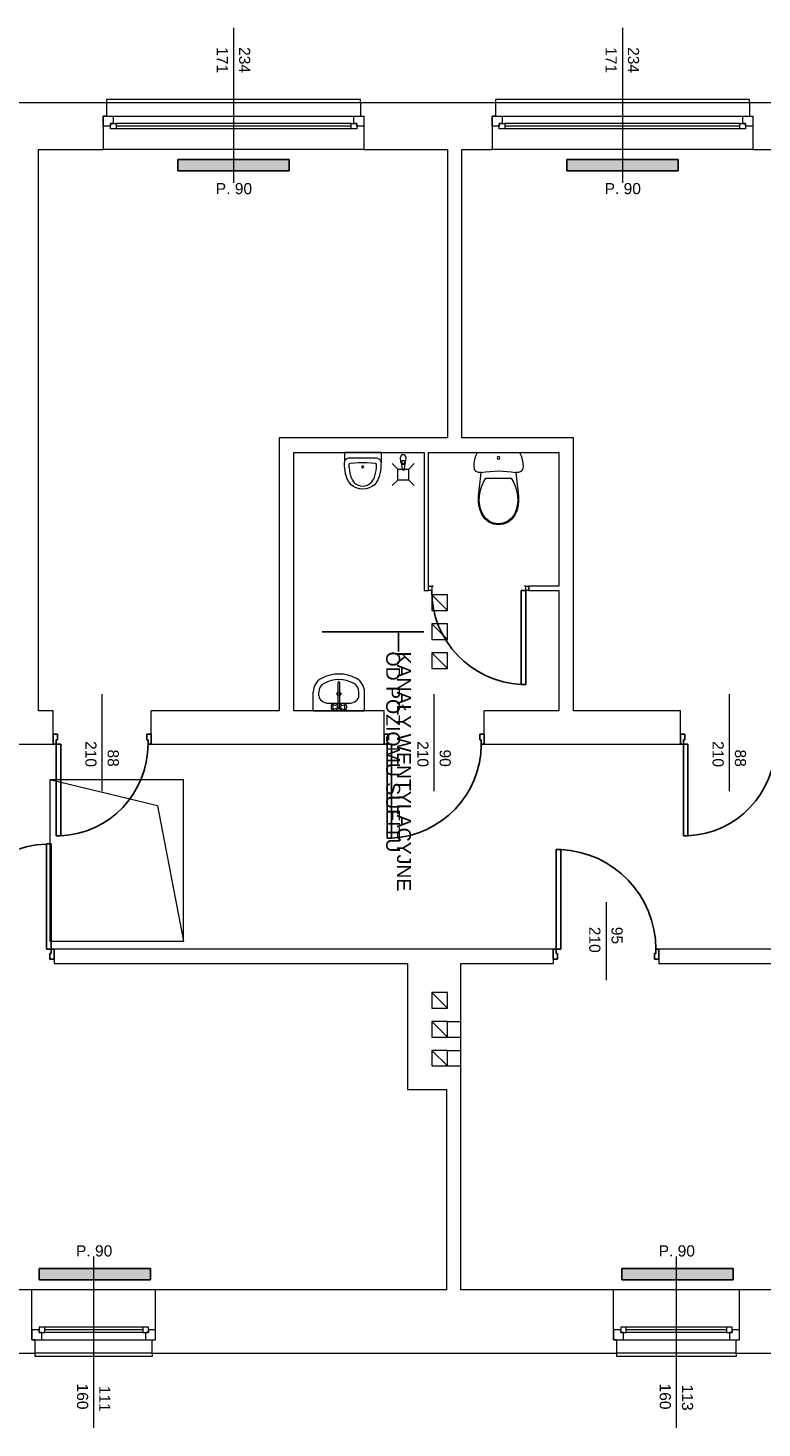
# Model space of a CAD drawing. Header units: millimetres. Extents: x 12683 to 90307, y 30842 to 62253.
# Tile 130 of 152: x 60413 to 61072, y 51433 to 52690. Entities that reach past the tile are written whole.
import ezdxf

# ---------------------------------------------------------------- set-up
doc = ezdxf.new("R2010")
doc.units = ezdxf.units.MM
doc.header["$LTSCALE"] = 0.6
doc.layers.add('zzz_podklady_drzwi', color=252, linetype='Continuous')
doc.layers.add('zzz_podklady_grzejniki_ist', color=252, linetype='Continuous')
for name, color, linetype, lineweight in [('zzz_podklady_drzwi_opisy', 252, 'Continuous', 15), ('zzz_podklady_okna_opisy', 252, 'Continuous', 15), ('zzz_podklady_sciany', 252, 'Continuous', 15)]:
    doc.layers.add(name, color=color, linetype=linetype, lineweight=lineweight)
doc.styles.add('GENERATED_STYLE_1', font='ARIAL.TTF')
doc.dimstyles.new('GENERATED_STYLE__5', dxfattribs={"dimtxt": 0.18, "dimasz": 91.2, "dimexe": 0.18, "dimexo": 0.0625, "dimgap": 0.09, "dimtad": 0, "dimtih": 1, "dimtoh": 1, "dimdec": 4, "dimzin": 0, "dimdsep": 46, "dimcen": 0.09, "dimadec": 0, "dimazin": 0, "dimtfac": 1, "dimtdec": 4, "dimtmove": 0, "dimatfit": 3, "dimldrblk": 'ARROWHEAD_5', "dimfxl": 1, "dimtolj": 1, "dimtzin": 0, "dimarcsym": 0})

# ---------------------------------------------------------------- blocks, each defined once
blk = doc.blocks.new('ARROWHEAD_5')
at = {"linetype": 'Continuous'}
blk.add_line((0, 0), (-1, 0), dxfattribs=at)
blk.add_solid([(-1, 0.2679), (0, 0), (-1, -0.2679), (-1, 0.2679)], dxfattribs=at)

msp = doc.modelspace()

# ---------------------------------------------------------------- hatches: boundary and pattern name
at = {"layer": 'zzz_podklady_grzejniki_ist'}
for points in [[(60547.9, 52571.9), (60547.9, 52561.9), (60647.9, 52561.9), (60647.9, 52571.9)], [(60896.9, 52571.9), (60896.9, 52561.9), (60996.9, 52561.9), (60996.9, 52571.9)], [(60423.4, 51575.9), (60423.4, 51565.9), (60523.4, 51565.9), (60523.4, 51575.9)], [(60946.4, 51575.9), (60946.4, 51565.9), (61046.4, 51565.9), (61046.4, 51575.9)]]:
    msp.add_hatch(color=256, dxfattribs=at).paths.add_polyline_path(points, flags=0)

# ---------------------------------------------------------------- linework, layer by layer
at = {"layer": 'zzz_podklady_drzwi'}
for p, q in [((60856.1, 52100.5), (60856.1, 52184.9)), ((60856.1, 52184.9), (60860.1, 52184.9)), ((60860.1, 52184.9), (60860.1, 52100.5)), ((60860.1, 52100.5), (60856.1, 52100.5)), ((60435.9, 52046.9), (60435.9, 52055.9)), ((60439.9, 52055.9), (60435.9, 52055.9)), ((60435.9, 52055.9), (60435.9, 52046.9)), ((60435.9, 52046.9), (60435.9, 52055.9)), ((60439.9, 52050.9), (60439.9, 52055.9)), ((60523.9, 52055.9), (60519.9, 52055.9)), ((60519.9, 52055.9), (60519.9, 52050.9)), ((60523.9, 52046.9), (60523.9, 52055.9)), ((60523.9, 52046.9), (60523.9, 52055.9)), ((60523.9, 52046.9), (60523.9, 52055.9)), ((60732.9, 52046.9), (60732.9, 52055.9)), ((60736.9, 52055.9), (60732.9, 52055.9)), ((60732.9, 52055.9), (60732.9, 52046.9)), ((60732.9, 52046.9), (60732.9, 52055.9)), ((60736.9, 52050.9), (60736.9, 52055.9)), ((60822.9, 52055.9), (60818.9, 52055.9)), ((60818.9, 52055.9), (60818.9, 52050.9)), ((60822.9, 52046.9), (60822.9, 52055.9)), ((60822.9, 52046.9), (60822.9, 52055.9)), ((60822.9, 52046.9), (60822.9, 52055.9)), ((60998.9, 52046.9), (60998.9, 52055.9)), ((61002.9, 52055.9), (60998.9, 52055.9)), ((60998.9, 52055.9), (60998.9, 52046.9)), ((60998.9, 52046.9), (60998.9, 52055.9)), ((61002.9, 52050.9), (61002.9, 52055.9)), ((60435.9, 52046.9), (60438.7, 52046.9)), ((60438.7, 52046.9), (60438.7, 52050.9)), ((60438.7, 52050.9), (60439.9, 52050.9)), ((60438.7, 52046.9), (60438.7, 51964.5)), ((60442.7, 52046.9), (60438.7, 52046.9)), ((60442.7, 51964.5), (60442.7, 52046.9)), ((60519.9, 52050.9), (60521.1, 52050.9)), ((60521.1, 52050.9), (60521.1, 52046.9)), ((60521.1, 52046.9), (60523.9, 52046.9)), ((60732.9, 52046.9), (60735.7, 52046.9)), ((60735.7, 52046.9), (60735.7, 52050.9)), ((60735.7, 52050.9), (60736.9, 52050.9)), ((60735.7, 52046.9), (60735.7, 51962.5)), ((60739.7, 52046.9), (60735.7, 52046.9)), ((60739.7, 51962.5), (60739.7, 52046.9)), ((60818.9, 52050.9), (60820.1, 52050.9)), ((60820.1, 52050.9), (60820.1, 52046.9)), ((60820.1, 52046.9), (60822.9, 52046.9)), ((60998.9, 52046.9), (61001.7, 52046.9)), ((61001.7, 52046.9), (61001.7, 52050.9)), ((61001.7, 52050.9), (61002.9, 52050.9)), ((61001.7, 52046.9), (61001.7, 51964.5)), ((61005.7, 52046.9), (61001.7, 52046.9)), ((61005.7, 51964.5), (61005.7, 52046.9)), ((60438.7, 51964.5), (60442.7, 51964.5)), ((61001.7, 51964.5), (61005.7, 51964.5)), ((60434.1, 51957.3), (60430.1, 51957.3)), ((60430.1, 51957.3), (60430.1, 51862.9)), ((60434.1, 51862.9), (60434.1, 51957.3)), ((60735.7, 51962.5), (60739.7, 51962.5)), ((60887.5, 51862.9), (60887.5, 51952.3)), ((60887.5, 51952.3), (60891.5, 51952.3)), ((60891.5, 51952.3), (60891.5, 51862.9)), ((60430.1, 51862.9), (60434.1, 51862.9)), ((60434.1, 51858.9), (60432.9, 51858.9)), ((60432.9, 51858.9), (60432.9, 51853.9)), ((60432.9, 51853.9), (60436.9, 51853.9)), ((60436.9, 51862.9), (60434.1, 51862.9)), ((60434.1, 51862.9), (60434.1, 51858.9)), ((60436.9, 51862.9), (60436.9, 51853.9)), ((60436.9, 51853.9), (60436.9, 51862.9)), ((60436.9, 51862.9), (60436.9, 51853.9)), ((60884.7, 51862.9), (60884.7, 51853.9)), ((60884.7, 51862.9), (60887.5, 51862.9)), ((60884.7, 51853.9), (60884.7, 51862.9)), ((60884.7, 51862.9), (60884.7, 51853.9)), ((60888.7, 51853.9), (60884.7, 51853.9)), ((60887.5, 51862.9), (60887.5, 51858.9)), ((60891.5, 51862.9), (60887.5, 51862.9)), ((60887.5, 51858.9), (60888.7, 51858.9)), ((60888.7, 51858.9), (60888.7, 51853.9)), ((60975.7, 51853.9), (60975.7, 51858.9)), ((60975.7, 51858.9), (60976.9, 51858.9)), ((60979.7, 51853.9), (60975.7, 51853.9)), ((60976.9, 51858.9), (60976.9, 51862.9)), ((60976.9, 51862.9), (60979.7, 51862.9)), ((60979.7, 51862.9), (60979.7, 51853.9)), ((60979.7, 51862.9), (60979.7, 51853.9)), ((60979.7, 51862.9), (60979.7, 51853.9))]:
    msp.add_line(p, q, dxfattribs=at)
for centre, radius, start, end in [((60860.1, 52184.9), 84.4, 180, 267.2835), ((60438.7, 52046.9), 82.4, 272.7824, 0), ((60735.7, 52046.9), 84.4, 272.7165, 0), ((61001.7, 52046.9), 82.4, 272.7824, 0), ((60434.1, 51862.9), 94.4, 92.4285, 180), ((60887.5, 51862.9), 89.4, 0, 87.4356)]:
    msp.add_arc(centre, radius, start, end, dxfattribs=at)
at = {"layer": 'zzz_podklady_drzwi_opisy'}
for p, q in [((60479.9, 52004.8), (60479.9, 52091.9)), ((60777.9, 52004.8), (60777.9, 52091.9)), ((61042.9, 52004.8), (61042.9, 52091.9)), ((60932.2, 51905.1), (60932.2, 51834.9))]:
    msp.add_line(p, q, dxfattribs=at)
at = {"layer": 'zzz_podklady_grzejniki_ist'}
for p, q in [((60547.9, 52561.9), (60547.9, 52571.9)), ((60647.9, 52571.9), (60547.9, 52571.9)), ((60647.9, 52571.9), (60647.9, 52561.9)), ((60896.9, 52561.9), (60896.9, 52571.9)), ((60996.9, 52571.9), (60896.9, 52571.9)), ((60996.9, 52571.9), (60996.9, 52561.9)), ((60647.9, 52561.9), (60547.9, 52561.9)), ((60996.9, 52561.9), (60896.9, 52561.9)), ((60423.4, 51565.9), (60423.4, 51575.9)), ((60523.4, 51575.9), (60423.4, 51575.9)), ((60523.4, 51575.9), (60523.4, 51565.9)), ((60946.4, 51565.9), (60946.4, 51575.9)), ((61046.4, 51575.9), (60946.4, 51575.9)), ((61046.4, 51575.9), (61046.4, 51565.9)), ((60523.4, 51565.9), (60423.4, 51565.9)), ((61046.4, 51565.9), (60946.4, 51565.9))]:
    msp.add_line(p, q, dxfattribs=at)
at = {"layer": 'zzz_podklady_sciany'}
for p, q in [((60483.9, 52622.9), (60333.9, 52622.9)), ((60711.9, 52625.9), (60483.9, 52625.9)), ((60483.9, 52625.9), (60483.9, 52622.9)), ((60483.9, 52622.9), (60483.9, 52610.9)), ((60711.9, 52622.9), (60483.9, 52622.9)), ((60711.9, 52622.9), (60711.9, 52625.9)), ((60711.9, 52622.9), (60711.9, 52610.9)), ((60832.9, 52622.9), (60711.9, 52622.9)), ((61060.9, 52625.9), (60832.9, 52625.9)), ((60832.9, 52625.9), (60832.9, 52622.9)), ((60832.9, 52622.9), (60832.9, 52610.9)), ((61060.9, 52622.9), (60832.9, 52622.9)), ((61060.9, 52622.9), (61060.9, 52625.9)), ((61060.9, 52622.9), (61060.9, 52610.9)), ((61156.9, 52622.9), (61060.9, 52622.9)), ((60483.9, 52610.9), (60480.9, 52610.9)), ((60480.9, 52610.9), (60480.9, 52601.9)), ((60480.9, 52601.9), (60480.9, 52610.9)), ((60480.9, 52610.9), (60480.9, 52601.9)), ((60711.9, 52610.9), (60714.9, 52610.9)), ((60714.9, 52610.9), (60714.9, 52601.9)), ((60714.9, 52610.9), (60714.9, 52601.9)), ((60714.9, 52610.9), (60714.9, 52601.9)), ((60832.9, 52610.9), (60829.9, 52610.9)), ((60829.9, 52610.9), (60829.9, 52601.9)), ((60829.9, 52601.9), (60829.9, 52610.9)), ((60829.9, 52610.9), (60829.9, 52601.9)), ((61060.9, 52610.9), (61063.9, 52610.9)), ((61063.9, 52610.9), (61063.9, 52601.9)), ((61063.9, 52610.9), (61063.9, 52601.9)), ((61063.9, 52610.9), (61063.9, 52601.9)), ((60480.9, 52601.9), (60480.9, 52580.9)), ((60714.9, 52601.9), (60714.9, 52580.9)), ((60829.9, 52601.9), (60829.9, 52580.9)), ((61063.9, 52601.9), (61063.9, 52580.9)), ((60422.9, 52580.9), (60480.9, 52580.9)), ((60422.9, 52076.9), (60422.9, 52580.9)), ((60714.9, 52580.9), (60480.9, 52580.9)), ((60714.9, 52580.9), (60480.9, 52580.9)), ((60714.9, 52580.9), (60789.9, 52580.9)), ((60789.9, 52580.9), (60789.9, 52321.9)), ((60802.9, 52580.9), (60829.9, 52580.9)), ((60802.9, 52321.9), (60802.9, 52580.9)), ((61063.9, 52580.9), (60829.9, 52580.9)), ((61063.9, 52580.9), (60829.9, 52580.9)), ((61063.9, 52580.9), (61116.9, 52580.9)), ((60789.9, 52321.9), (60638.9, 52321.9)), ((60638.9, 52321.9), (60638.9, 52076.9)), ((60902.9, 52321.9), (60802.9, 52321.9)), ((60902.9, 52076.9), (60902.9, 52321.9)), ((60651.9, 52308.9), (60768.9, 52308.9)), ((60651.9, 52076.9), (60651.9, 52308.9)), ((60697.3, 52308.9), (60697.3, 52304.6)), ((60730.3, 52308.9), (60697.3, 52308.9)), ((60697.3, 52304.6), (60697.3, 52303.8)), ((60697.3, 52303.8), (60697.3, 52300.5)), ((60700.2, 52303.4), (60699.4, 52303.1)), ((60701, 52303.7), (60700.2, 52303.4)), ((60701.9, 52303.9), (60701, 52303.7)), ((60702.9, 52303.9), (60701.9, 52303.9)), ((60724.7, 52303.9), (60702.9, 52303.9)), ((60725.7, 52303.9), (60724.7, 52303.9)), ((60726.6, 52303.7), (60725.7, 52303.9)), ((60727.4, 52303.4), (60726.6, 52303.7)), ((60728.2, 52303.1), (60727.4, 52303.4)), ((60730.3, 52308.9), (60730.3, 52306.5)), ((60730.3, 52306.5), (60730.3, 52304.2)), ((60730.3, 52304.2), (60730.3, 52303.8)), ((60730.3, 52303.8), (60730.3, 52300.5)), ((60748.1, 52300.1), (60747.7, 52304.3)), ((60752.3, 52300.1), (60752.7, 52304.3)), ((60768.9, 52308.9), (60768.9, 52184.9)), ((60772.9, 52308.9), (60889.9, 52308.9)), ((60772.9, 52188.9), (60772.9, 52308.9)), ((60814.5, 52302.6), (60815.4, 52305.8)), ((60815.4, 52305.8), (60816.8, 52308.9)), ((60816.8, 52308.9), (60854.6, 52308.9)), ((60854.6, 52308.9), (60855.9, 52305.8)), ((60855.9, 52305.8), (60856.9, 52302.6)), ((60889.9, 52308.9), (60889.9, 52188.9)), ((60697.4, 52300.8), (60697.3, 52300.2)), ((60697.3, 52300.5), (60697.3, 52300.2)), ((60697.4, 52297.7), (60697.3, 52300.2)), ((60697.7, 52301.5), (60697.4, 52300.8)), ((60697.5, 52295.9), (60697.4, 52297.7)), ((60697.6, 52295), (60697.5, 52295.9)), ((60698, 52292.4), (60697.6, 52295)), ((60698.1, 52302.1), (60697.7, 52301.5)), ((60698.4, 52289.8), (60698, 52292.4)), ((60698.7, 52302.6), (60698.1, 52302.1)), ((60699.4, 52303.1), (60698.7, 52302.6)), ((60701.4, 52298.3), (60701.3, 52298.1)), ((60701.3, 52298.1), (60701.3, 52297.8)), ((60701.3, 52297.8), (60701.4, 52296)), ((60701.6, 52298.6), (60701.4, 52298.3)), ((60701.4, 52296), (60701.5, 52295.2)), ((60701.5, 52295.2), (60701.8, 52292.7)), ((60701.9, 52298.8), (60701.6, 52298.6)), ((60701.8, 52292.7), (60702.3, 52290.2)), ((60702.2, 52298.9), (60701.9, 52298.8)), ((60702.5, 52299), (60702.2, 52298.9)), ((60706.3, 52299.4), (60702.5, 52299)), ((60710, 52299.7), (60706.3, 52299.4)), ((60711.1, 52299.7), (60710, 52299.7)), ((60716.5, 52299.7), (60711.1, 52299.7)), ((60717.6, 52299.7), (60716.5, 52299.7)), ((60721.3, 52299.4), (60717.6, 52299.7)), ((60725.1, 52299), (60721.3, 52299.4)), ((60725.4, 52298.9), (60725.1, 52299)), ((60725.3, 52290.2), (60725.8, 52292.7)), ((60725.7, 52298.8), (60725.4, 52298.9)), ((60726, 52298.6), (60725.7, 52298.8)), ((60725.8, 52292.7), (60726.1, 52295.2)), ((60726.2, 52298.3), (60726, 52298.6)), ((60726.1, 52295.2), (60726.2, 52296)), ((60726.3, 52298.1), (60726.2, 52298.3)), ((60726.2, 52296), (60726.3, 52297.8)), ((60726.3, 52297.8), (60726.3, 52298.1)), ((60728.9, 52302.6), (60728.2, 52303.1)), ((60729.5, 52302.1), (60728.9, 52302.6)), ((60729.7, 52292.4), (60729.2, 52289.8)), ((60729.9, 52301.5), (60729.5, 52302.1)), ((60730, 52295), (60729.7, 52292.4)), ((60730.2, 52300.8), (60729.9, 52301.5)), ((60730.1, 52295.9), (60730, 52295)), ((60730.2, 52297.7), (60730.1, 52295.9)), ((60730.3, 52300.2), (60730.2, 52300.8)), ((60730.3, 52300.2), (60730.2, 52297.7)), ((60730.3, 52300.5), (60730.3, 52300.2)), ((60745.2, 52294), (60740.3, 52298.9)), ((60745.2, 52284), (60745.2, 52294)), ((60745.2, 52294), (60755.2, 52294)), ((60748.4, 52299.2), (60749.1, 52293.9)), ((60748.8, 52300.3), (60748.8, 52301.8)), ((60748.8, 52301.8), (60751.6, 52301.8)), ((60751.3, 52293.9), (60752, 52299.2)), ((60751.6, 52301.8), (60751.6, 52300.3)), ((60755.2, 52294), (60760, 52298.9)), ((60755.2, 52284), (60755.2, 52294)), ((60813.7, 52296), (60813.9, 52299.3)), ((60814.2, 52293.7), (60813.7, 52296)), ((60813.9, 52299.3), (60814.5, 52302.6)), ((60815.6, 52291.9), (60814.2, 52293.7)), ((60817.7, 52290.8), (60815.6, 52291.9)), ((60820.1, 52290.8), (60817.7, 52290.8)), ((60817.8, 52269.6), (60820.1, 52290.8)), ((60851.3, 52290.8), (60853.6, 52269.6)), ((60853.6, 52290.8), (60851.3, 52290.8)), ((60855.7, 52291.9), (60853.6, 52290.8)), ((60857.2, 52293.7), (60855.7, 52291.9)), ((60856.9, 52302.6), (60857.5, 52299.3)), ((60857.7, 52296), (60857.2, 52293.7)), ((60857.5, 52299.3), (60857.7, 52296)), ((60699.1, 52287.2), (60698.4, 52289.8)), ((60699.6, 52285.7), (60699.1, 52287.2)), ((60700.3, 52284.2), (60699.6, 52285.7)), ((60701.1, 52282.7), (60700.3, 52284.2)), ((60702.1, 52281.3), (60701.1, 52282.7)), ((60703.3, 52279.9), (60702.1, 52281.3)), ((60702.3, 52290.2), (60702.9, 52287.8)), ((60702.9, 52287.8), (60703.3, 52286.4)), ((60703.3, 52286.4), (60703.9, 52285.1)), ((60705.4, 52278.2), (60703.3, 52279.9)), ((60703.9, 52285.1), (60704.7, 52283.9)), ((60704.7, 52283.9), (60705.5, 52282.6)), ((60707.9, 52277), (60705.4, 52278.2)), ((60705.5, 52282.6), (60706.5, 52281.6)), ((60706.5, 52281.6), (60708, 52280.3)), ((60708, 52280.3), (60709.7, 52279.5)), ((60709.7, 52279.5), (60711.7, 52278.9)), ((60711.7, 52278.9), (60713.8, 52278.7)), ((60713.8, 52278.7), (60715.9, 52278.9)), ((60715.9, 52278.9), (60717.9, 52279.5)), ((60717.9, 52279.5), (60719.6, 52280.3)), ((60719.6, 52280.3), (60721.1, 52281.6)), ((60722.2, 52278.2), (60719.7, 52277)), ((60721.1, 52281.6), (60722.1, 52282.6)), ((60722.1, 52282.6), (60722.9, 52283.9)), ((60724.3, 52279.9), (60722.2, 52278.2)), ((60722.9, 52283.9), (60723.7, 52285.1)), ((60723.7, 52285.1), (60724.3, 52286.4)), ((60724.3, 52286.4), (60724.7, 52287.8)), ((60725.5, 52281.3), (60724.3, 52279.9)), ((60724.7, 52287.8), (60725.3, 52290.2)), ((60726.5, 52282.7), (60725.5, 52281.3)), ((60727.3, 52284.2), (60726.5, 52282.7)), ((60728, 52285.7), (60727.3, 52284.2)), ((60728.5, 52287.2), (60728, 52285.7)), ((60729.2, 52289.8), (60728.5, 52287.2)), ((60745.2, 52284), (60740.3, 52279.2)), ((60755.2, 52284), (60745.2, 52284)), ((60755.2, 52284), (60760, 52279.2)), ((60819.3, 52273.8), (60820.5, 52278)), ((60820.5, 52278), (60822.3, 52282.1)), ((60822.3, 52282.1), (60824.4, 52285.8)), ((60824.4, 52285.8), (60846.9, 52285.8)), ((60846.9, 52285.8), (60849.1, 52282.1)), ((60849.1, 52282.1), (60850.8, 52278)), ((60850.8, 52278), (60852.1, 52273.8)), ((60710.8, 52276.2), (60707.9, 52277)), ((60713.8, 52275.9), (60710.8, 52276.2)), ((60716.8, 52276.2), (60713.8, 52275.9)), ((60719.7, 52277), (60716.8, 52276.2)), ((60817.6, 52265.4), (60817.8, 52269.6)), ((60818.1, 52261.2), (60817.6, 52265.4)), ((60818.4, 52265.4), (60818.6, 52269.5)), ((60818.9, 52261.3), (60818.4, 52265.4)), ((60818.6, 52269.5), (60819.3, 52273.8)), ((60852.1, 52273.8), (60852.8, 52269.5)), ((60852.9, 52265.4), (60852.5, 52261.3)), ((60852.8, 52269.5), (60852.9, 52265.4)), ((60853.7, 52265.4), (60853.3, 52261.2)), ((60853.6, 52269.6), (60853.7, 52265.4)), ((60819.1, 52257.1), (60818.1, 52261.2)), ((60819.9, 52257.3), (60818.9, 52261.3)), ((60820.7, 52253.2), (60819.1, 52257.1)), ((60821.5, 52253.5), (60819.9, 52257.3)), ((60823.3, 52249.4), (60820.7, 52253.2)), ((60823.9, 52249.9), (60821.5, 52253.5)), ((60849.9, 52253.5), (60847.4, 52249.9)), ((60850.6, 52253.2), (60848, 52249.4)), ((60851.5, 52257.3), (60849.9, 52253.5)), ((60852.3, 52257.1), (60850.6, 52253.2)), ((60852.5, 52261.3), (60851.5, 52257.3)), ((60853.3, 52261.2), (60852.3, 52257.1)), ((60826.9, 52246.4), (60823.3, 52249.4)), ((60827.3, 52247.1), (60823.9, 52249.9)), ((60831.1, 52244.6), (60826.9, 52246.4)), ((60831.3, 52245.3), (60827.3, 52247.1)), ((60835.7, 52243.9), (60831.1, 52244.6)), ((60835.7, 52244.7), (60831.3, 52245.3)), ((60840, 52245.3), (60835.7, 52244.7)), ((60840.3, 52244.6), (60835.7, 52243.9)), ((60844.1, 52247.1), (60840, 52245.3)), ((60844.5, 52246.4), (60840.3, 52244.6)), ((60847.4, 52249.9), (60844.1, 52247.1)), ((60848, 52249.4), (60844.5, 52246.4)), ((60768.9, 52184.9), (60772.9, 52184.9)), ((60772.9, 52184.9), (60772.9, 52188.9)), ((60772.9, 52188.9), (60776.9, 52188.9)), ((60772.9, 52184.9), (60772.9, 52188.9)), ((60772.9, 52184.9), (60772.9, 52188.9)), ((60775.7, 52184.9), (60772.9, 52184.9)), ((60776.9, 52188.9), (60775.7, 52188.9)), ((60775.7, 52188.9), (60775.7, 52184.9)), ((60775.9, 52180.9), (60789.9, 52166.9)), ((60860.1, 52188.9), (60858.9, 52188.9)), ((60858.9, 52188.9), (60862.9, 52188.9)), ((60860.1, 52184.9), (60860.1, 52188.9)), ((60862.9, 52184.9), (60860.1, 52184.9)), ((60862.9, 52184.9), (60862.9, 52188.9)), ((60889.9, 52188.9), (60862.9, 52188.9)), ((60862.9, 52188.9), (60862.9, 52184.9)), ((60862.9, 52184.9), (60862.9, 52188.9)), ((60862.9, 52184.9), (60889.9, 52184.9)), ((60889.9, 52184.9), (60889.9, 52076.9)), ((60789.9, 52140.9), (60775.9, 52154.9)), ((60775.9, 52128.9), (60789.9, 52114.9)), ((60691.6, 52102.1), (60691.6, 52080.1)), ((60693.2, 52080.1), (60693.2, 52102.1)), ((60669.4, 52076.9), (60669.4, 52093.7)), ((60674.4, 52090.4), (60674.4, 52093.7)), ((60710.4, 52090.4), (60710.4, 52093.7)), ((60715.4, 52076.9), (60715.4, 52093.7)), ((60435.9, 52076.9), (60422.9, 52076.9)), ((60435.9, 52046.9), (60435.9, 52076.9)), ((60523.9, 52046.9), (60523.9, 52076.9)), ((60638.9, 52076.9), (60523.9, 52076.9)), ((60732.9, 52076.9), (60651.9, 52076.9)), ((60669.4, 52076.9), (60715.4, 52076.9)), ((60683.3, 52083.7), (60701.5, 52083.7)), ((60685.5, 52081.2), (60685.4, 52080.5)), ((60685.4, 52080.5), (60685.4, 52079.8)), ((60685.4, 52079.8), (60685.5, 52079.2)), ((60685.6, 52081.7), (60685.5, 52081.2)), ((60685.5, 52079.2), (60685.6, 52078.7)), ((60685.8, 52082.1), (60685.6, 52081.7)), ((60685.6, 52078.7), (60685.8, 52078.3)), ((60686.3, 52082.4), (60685.8, 52082.1)), ((60686.3, 52077.9), (60685.8, 52078.3)), ((60686.6, 52082.6), (60686.3, 52082.4)), ((60686.3, 52077.9), (60686.6, 52077.8)), ((60686.9, 52082.4), (60686.6, 52082.6)), ((60690.4, 52081.4), (60686.6, 52082.6)), ((60690.4, 52079), (60686.6, 52077.8)), ((60686.6, 52077.8), (60686.9, 52077.9)), ((60687.1, 52082), (60686.9, 52082.4)), ((60686.9, 52077.9), (60687.1, 52078.4)), ((60687.3, 52081.4), (60687.1, 52082)), ((60687.1, 52078.4), (60687.3, 52079)), ((60687.4, 52080.6), (60687.3, 52081.4)), ((60687.3, 52079), (60687.4, 52079.8)), ((60687.4, 52079.8), (60687.4, 52080.6)), ((60694.4, 52081.4), (60698.1, 52082.6)), ((60694.4, 52079), (60698.1, 52077.8)), ((60697.4, 52081.4), (60697.3, 52080.6)), ((60697.3, 52080.6), (60697.3, 52079.8)), ((60697.3, 52079.8), (60697.4, 52079)), ((60697.6, 52082), (60697.4, 52081.4)), ((60697.4, 52079), (60697.6, 52078.4)), ((60697.9, 52082.4), (60697.6, 52082)), ((60697.6, 52078.4), (60697.9, 52077.9)), ((60698.1, 52082.6), (60697.9, 52082.4)), ((60697.9, 52077.9), (60698.1, 52077.8)), ((60698.4, 52082.4), (60698.1, 52082.6)), ((60698.1, 52077.8), (60698.4, 52077.9)), ((60698.4, 52082.4), (60698.9, 52082.1)), ((60698.4, 52077.9), (60698.9, 52078.3)), ((60699.1, 52081.7), (60698.9, 52082.1)), ((60698.9, 52078.3), (60699.1, 52078.7)), ((60699.3, 52081.2), (60699.1, 52081.7)), ((60699.1, 52078.7), (60699.3, 52079.2)), ((60699.4, 52080.5), (60699.3, 52081.2)), ((60699.3, 52079.2), (60699.4, 52079.8)), ((60699.4, 52079.8), (60699.4, 52080.5)), ((60701.5, 52083.7), (60701.5, 52083.7)), ((60732.9, 52046.9), (60732.9, 52076.9)), ((60822.9, 52046.9), (60822.9, 52076.9)), ((60889.9, 52076.9), (60822.9, 52076.9)), ((60998.9, 52076.9), (60902.9, 52076.9)), ((60998.9, 52046.9), (60998.9, 52076.9)), ((60363.9, 52046.9), (60435.9, 52046.9)), ((60523.9, 52046.9), (60732.9, 52046.9)), ((60822.9, 52046.9), (60998.9, 52046.9)), ((60552.9, 52014.9), (60432.9, 52014.9)), ((60432.9, 52014.9), (60432.9, 51869.9)), ((60529.5, 51991.5), (60432.9, 52014.9)), ((60552.9, 51869.9), (60552.9, 52014.9)), ((60529.5, 51991.5), (60552.9, 51869.9)), ((60432.9, 51869.9), (60552.9, 51869.9)), ((60436.9, 51862.9), (60436.9, 51849.9)), ((60884.7, 51862.9), (60436.9, 51862.9)), ((60884.7, 51862.9), (60884.7, 51849.9)), ((60979.7, 51862.9), (60979.7, 51849.9)), ((61175.9, 51862.9), (60979.7, 51862.9)), ((60436.9, 51849.9), (60753.9, 51849.9)), ((60753.9, 51849.9), (60753.9, 51736.9)), ((60801.9, 51849.9), (60884.7, 51849.9)), ((60801.9, 51736.9), (60801.9, 51849.9)), ((60979.7, 51849.9), (61162.9, 51849.9)), ((60789.9, 51809.9), (60775.9, 51823.9)), ((60789.9, 51783.9), (60775.9, 51797.9)), ((60789.9, 51797.9), (60801.9, 51797.9)), ((60789.9, 51783.9), (60801.9, 51783.9)), ((60789.9, 51757.9), (60775.9, 51771.9)), ((60789.9, 51771.9), (60801.9, 51771.9)), ((60789.9, 51757.9), (60801.9, 51757.9)), ((60753.9, 51736.9), (60788.9, 51736.9)), ((60788.9, 51736.9), (60788.9, 51556.9)), ((60801.9, 51556.9), (60801.9, 51736.9)), ((60416.9, 51556.9), (60053.9, 51556.9)), ((60416.9, 51520.9), (60416.9, 51556.9)), ((60527.9, 51556.9), (60416.9, 51556.9)), ((60527.9, 51556.9), (60416.9, 51556.9)), ((60527.9, 51520.9), (60527.9, 51556.9)), ((60788.9, 51556.9), (60527.9, 51556.9)), ((60938.9, 51556.9), (60801.9, 51556.9)), ((60938.9, 51520.9), (60938.9, 51556.9)), ((61051.9, 51556.9), (60938.9, 51556.9)), ((61051.9, 51556.9), (60938.9, 51556.9)), ((61051.9, 51520.9), (61051.9, 51556.9)), ((61162.9, 51556.9), (61051.9, 51556.9)), ((60416.9, 51511.9), (60416.9, 51520.9)), ((60416.9, 51520.9), (60416.9, 51511.9)), ((60416.9, 51511.9), (60416.9, 51520.9)), ((60419.9, 51511.9), (60416.9, 51511.9)), ((60419.9, 51499.9), (60419.9, 51511.9)), ((60524.9, 51499.9), (60524.9, 51511.9)), ((60524.9, 51511.9), (60527.9, 51511.9)), ((60527.9, 51511.9), (60527.9, 51520.9)), ((60527.9, 51511.9), (60527.9, 51520.9)), ((60527.9, 51511.9), (60527.9, 51520.9)), ((60938.9, 51511.9), (60938.9, 51520.9)), ((60938.9, 51520.9), (60938.9, 51511.9)), ((60938.9, 51511.9), (60938.9, 51520.9)), ((60941.9, 51511.9), (60938.9, 51511.9)), ((60941.9, 51499.9), (60941.9, 51511.9)), ((61048.9, 51499.9), (61048.9, 51511.9)), ((61048.9, 51511.9), (61051.9, 51511.9)), ((61051.9, 51511.9), (61051.9, 51520.9)), ((61051.9, 51511.9), (61051.9, 51520.9)), ((61051.9, 51511.9), (61051.9, 51520.9)), ((59940.9, 51499.9), (60419.9, 51499.9)), ((60524.9, 51499.9), (60419.9, 51499.9)), ((60419.9, 51496.9), (60419.9, 51499.9)), ((60524.9, 51499.9), (60941.9, 51499.9)), ((60524.9, 51499.9), (60524.9, 51496.9)), ((61048.9, 51499.9), (60941.9, 51499.9)), ((60941.9, 51496.9), (60941.9, 51499.9)), ((61048.9, 51499.9), (61293.9, 51499.9)), ((61048.9, 51499.9), (61048.9, 51496.9)), ((60524.9, 51496.9), (60419.9, 51496.9)), ((61048.9, 51496.9), (60941.9, 51496.9))]:
    msp.add_line(p, q, dxfattribs=at)
at = {"layer": 'zzz_podklady_sciany', "flags": 128}
for points in [[(60775.9, 52180.9), (60775.9, 52166.9), (60789.9, 52166.9), (60789.9, 52180.9)], [(60789.9, 52140.9), (60789.9, 52154.9), (60775.9, 52154.9), (60775.9, 52140.9)], [(60775.9, 52128.9), (60775.9, 52114.9), (60789.9, 52114.9), (60789.9, 52128.9)], [(60789.9, 51809.9), (60789.9, 51823.9), (60775.9, 51823.9), (60775.9, 51809.9)], [(60789.9, 51783.9), (60789.9, 51797.9), (60775.9, 51797.9), (60775.9, 51783.9)], [(60789.9, 51757.9), (60789.9, 51771.9), (60775.9, 51771.9), (60775.9, 51757.9)]]:
    msp.add_lwpolyline(points, close=True, dxfattribs=at)
at = {"layer": 'zzz_podklady_sciany'}
msp.add_circle((60692.4, 52092.1), 1.75, dxfattribs=at)
for centre, radius, start, end in [((60750.2, 52304.3), 2.5, 0, 180), ((60750.2, 52300.3), 2.11, 185.1696, 354.8304), ((60750.2, 52300.3), 1.36, 180, 0), ((60750.2, 52294), 1.12, 187.1389, 352.8611), ((60683.3, 52093.7), 13.9, 118.4746, 180), ((60692.4, 52076.9), 33, 61.5254, 118.4746), ((60692.4, 52076.9), 28, 61.5254, 118.4746), ((60692.4, 52102.1), 0.788, 0, 180), ((60701.5, 52093.7), 13.9, 0, 61.5254), ((60683.3, 52093.7), 8.89, 118.4746, 180), ((60701.5, 52093.7), 8.89, 0, 61.5254), ((60692.4, 52080.2), 3, 105.2253, 152.0235), ((60692.4, 52080.2), 3, 207.9765, 332.0235), ((60692.4, 52080.2), 1.68, 118.0549, 61.9451), ((60692.4, 52080.2), 0.8, 190, 350), ((60692.4, 52080.2), 3, 27.9765, 74.7747)]:
    msp.add_arc(centre, radius, start, end, dxfattribs=at)
at = {"layer": 'zzz_podklady_sciany', "extrusion": (0, 0, -1)}
for centre, major_axis, ratio in [((60835.7, 52304), (-1.22, 0), 0.9963), ((60713.8, 52296), (-0.927, 0), 0.93164)]:
    msp.add_ellipse(centre, major_axis=major_axis, ratio=ratio, dxfattribs=at)
msp.add_ellipse((60835.7, 52214.1), major_axis=(-78.5, 0), ratio=0.9963, start_param=1.370375, end_param=1.771221, dxfattribs=at)
at = {"layer": 'zzz_podklady_sciany'}
for centre, major_axis, start_param, end_param in [((60683.3, 52090.4), (8.89, 0), 3.141593, 4.712389), ((60701.5, 52090.4), (-8.89, 0), 1.570796, 3.141593)]:
    msp.add_ellipse(centre, major_axis=major_axis, ratio=0.750558, start_param=start_param, end_param=end_param, dxfattribs=at)

# ---------------------------------------------------------------- texts
at = {"layer": 'zzz_podklady_drzwi_opisy', "insert": (60745.9, 52130.1), "char_height": 12.5, "width": 211.086, "attachment_point": 4, "rotation": 270, "line_spacing_factor": 0.466593, "style": 'GENERATED_STYLE_1'}
msp.add_mtext('{KANAŁY WENTYLACYJNE\\POD POZIOMU SUFITU}', dxfattribs=at)
at = {"layer": 'zzz_podklady_drzwi_opisy', "char_height": 10, "attachment_point": 7, "rotation": 270, "style": 'GENERATED_STYLE_1'}
for s, insert in [('{210}', (60464.7, 52049.7)), ('{88}', (60484.7, 52042.1)), ('{210}', (60762.7, 52049.7)), ('{90}', (60782.7, 52042.1)), ('{210}', (61027.7, 52049.7)), ('{88}', (61047.7, 52042.1)), ('{210}', (60917, 51882.9)), ('{95}', (60937, 51882.9))]:
    msp.add_mtext(s, dxfattribs=dict(at, insert=insert))
at = {"layer": 'zzz_podklady_okna_opisy', "char_height": 10, "attachment_point": 7, "rotation": 270, "style": 'GENERATED_STYLE_1'}
for s, insert in [('{171}', (60582.8, 52672.9)), ('{234}', (60602.7, 52672.9)), ('{171}', (60931.8, 52672.9)), ('{234}', (60951.7, 52672.9)), ('{160}', (60457.2, 51472.7)), ('{111}', (60477.3, 51470.7)), ('{160}', (60980.2, 51472.7)), ('{113}', (61000.2, 51471.7))]:
    msp.add_mtext(s, dxfattribs=dict(at, insert=insert))
at = {"layer": 'zzz_podklady_okna_opisy', "char_height": 10, "attachment_point": 7, "style": 'GENERATED_STYLE_1'}
for insert in [(60581.9, 52540.7), (60930.9, 52540.7), (60456.4, 51586.7), (60979.4, 51586.7)]:
    msp.add_mtext('{P. 90}', dxfattribs=dict(at, insert=insert))

# ---------------------------------------------------------------- leaders
at = {"layer": 'zzz_podklady_drzwi_opisy', "annotation_type": 0, "has_hookline": 1, "hookline_direction": 0, "text_width": 178.1, "horizontal_direction": (0, -1, 0)}
msp.add_leader([(60768.6, 52147.8), (60745.9, 52147.8), (60745.9, 52130.1)], dimstyle='GENERATED_STYLE__5', dxfattribs=at)

# ---------------------------------------------------------------- next in the draw order: wipeouts: each hides what was drawn before it
at = {"ltscale": 8558.505125}
for points in [[(60492.4, 52599.4), (60492.4, 52604.4), (60489.9, 52604.4), (60489.9, 52610.9), (60705.9, 52610.9), (60705.9, 52604.4), (60703.4, 52604.4), (60703.4, 52599.4)], [(60841.4, 52599.4), (60841.4, 52604.4), (60838.9, 52604.4), (60838.9, 52610.9), (61054.9, 52610.9), (61054.9, 52604.4), (61052.4, 52604.4), (61052.4, 52599.4)]]:
    msp.add_wipeout(points, dxfattribs=at).dxf.layer = 'zzz_podklady_sciany'
at = {"ltscale": 3666.392811}
msp.add_wipeout([(60428.4, 51523.4), (60428.4, 51518.4), (60425.9, 51518.4), (60425.9, 51511.9), (60518.9, 51511.9), (60518.9, 51518.4), (60516.4, 51518.4), (60516.4, 51523.4)], dxfattribs=at).dxf.layer = 'zzz_podklady_sciany'
at = {"ltscale": 3745.352462}
msp.add_wipeout([(60950.4, 51523.4), (60950.4, 51518.4), (60947.9, 51518.4), (60947.9, 51511.9), (61042.9, 51511.9), (61042.9, 51518.4), (61040.4, 51518.4), (61040.4, 51523.4)], dxfattribs=at).dxf.layer = 'zzz_podklady_sciany'

# ---------------------------------------------------------------- next in the draw order: linework, layer by layer
at = {"layer": 'zzz_podklady_okna_opisy'}
for p, q in [((60597.9, 52690.1), (60597.9, 52550.9)), ((60946.9, 52690.1), (60946.9, 52550.9)), ((60472.4, 51432.8), (60472.4, 51586.9)), ((60995.4, 51432.8), (60995.4, 51586.9))]:
    msp.add_line(p, q, dxfattribs=at)
at = {"layer": 'zzz_podklady_sciany'}
for p, q in [((60480.9, 52610.9), (60489.9, 52610.9)), ((60483.9, 52610.9), (60480.9, 52610.9)), ((60489.9, 52610.9), (60489.9, 52604.4)), ((60489.9, 52610.9), (60705.9, 52610.9)), ((60705.9, 52604.4), (60705.9, 52610.9)), ((60705.9, 52610.9), (60714.9, 52610.9)), ((60711.9, 52610.9), (60714.9, 52610.9)), ((60829.9, 52610.9), (60838.9, 52610.9)), ((60832.9, 52610.9), (60829.9, 52610.9)), ((60838.9, 52610.9), (60838.9, 52604.4)), ((60838.9, 52610.9), (61054.9, 52610.9)), ((61054.9, 52604.4), (61054.9, 52610.9)), ((61054.9, 52610.9), (61063.9, 52610.9)), ((61060.9, 52610.9), (61063.9, 52610.9)), ((60487.4, 52601.9), (60480.9, 52601.9)), ((60489.9, 52604.4), (60487.4, 52604.4)), ((60487.4, 52604.4), (60487.4, 52601.9)), ((60487.4, 52604.4), (60492.4, 52604.4)), ((60487.4, 52599.4), (60487.4, 52604.4)), ((60492.4, 52599.4), (60487.4, 52599.4)), ((60703.4, 52604.4), (60492.4, 52604.4)), ((60492.4, 52604.4), (60492.4, 52599.4)), ((60703.4, 52601.9), (60492.4, 52601.9)), ((60703.4, 52599.4), (60492.4, 52599.4)), ((60703.4, 52599.4), (60492.4, 52599.4)), ((60703.4, 52599.4), (60703.4, 52604.4)), ((60703.4, 52604.4), (60708.4, 52604.4)), ((60708.4, 52599.4), (60703.4, 52599.4)), ((60708.4, 52604.4), (60705.9, 52604.4)), ((60708.4, 52601.9), (60708.4, 52604.4)), ((60708.4, 52604.4), (60708.4, 52599.4)), ((60714.9, 52601.9), (60708.4, 52601.9)), ((60836.4, 52601.9), (60829.9, 52601.9)), ((60838.9, 52604.4), (60836.4, 52604.4)), ((60836.4, 52604.4), (60836.4, 52601.9)), ((60836.4, 52604.4), (60841.4, 52604.4)), ((60836.4, 52599.4), (60836.4, 52604.4)), ((60841.4, 52599.4), (60836.4, 52599.4)), ((61052.4, 52604.4), (60841.4, 52604.4)), ((60841.4, 52604.4), (60841.4, 52599.4)), ((61052.4, 52601.9), (60841.4, 52601.9)), ((61052.4, 52599.4), (60841.4, 52599.4)), ((61052.4, 52599.4), (60841.4, 52599.4)), ((61052.4, 52599.4), (61052.4, 52604.4)), ((61052.4, 52604.4), (61057.4, 52604.4)), ((61057.4, 52599.4), (61052.4, 52599.4)), ((61057.4, 52604.4), (61054.9, 52604.4)), ((61057.4, 52601.9), (61057.4, 52604.4)), ((61057.4, 52604.4), (61057.4, 52599.4)), ((61063.9, 52601.9), (61057.4, 52601.9)), ((60423.4, 51520.9), (60416.9, 51520.9)), ((60416.9, 51511.9), (60425.9, 51511.9)), ((60419.9, 51511.9), (60416.9, 51511.9)), ((60428.4, 51523.4), (60423.4, 51523.4)), ((60423.4, 51523.4), (60423.4, 51518.4)), ((60423.4, 51518.4), (60423.4, 51520.9)), ((60425.9, 51518.4), (60423.4, 51518.4)), ((60423.4, 51518.4), (60428.4, 51518.4)), ((60425.9, 51511.9), (60425.9, 51518.4)), ((60425.9, 51511.9), (60518.9, 51511.9)), ((60516.4, 51523.4), (60428.4, 51523.4)), ((60516.4, 51523.4), (60428.4, 51523.4)), ((60428.4, 51518.4), (60428.4, 51523.4)), ((60516.4, 51520.9), (60428.4, 51520.9)), ((60516.4, 51518.4), (60428.4, 51518.4)), ((60521.4, 51523.4), (60516.4, 51523.4)), ((60516.4, 51523.4), (60516.4, 51518.4)), ((60516.4, 51518.4), (60521.4, 51518.4)), ((60521.4, 51518.4), (60518.9, 51518.4)), ((60518.9, 51518.4), (60518.9, 51511.9)), ((60518.9, 51511.9), (60527.9, 51511.9)), ((60521.4, 51518.4), (60521.4, 51523.4)), ((60527.9, 51520.9), (60521.4, 51520.9)), ((60521.4, 51520.9), (60521.4, 51518.4)), ((60524.9, 51511.9), (60527.9, 51511.9)), ((60945.4, 51520.9), (60938.9, 51520.9)), ((60938.9, 51511.9), (60947.9, 51511.9)), ((60941.9, 51511.9), (60938.9, 51511.9)), ((60950.4, 51523.4), (60945.4, 51523.4)), ((60945.4, 51523.4), (60945.4, 51518.4)), ((60945.4, 51518.4), (60945.4, 51520.9)), ((60947.9, 51518.4), (60945.4, 51518.4)), ((60945.4, 51518.4), (60950.4, 51518.4)), ((60947.9, 51511.9), (60947.9, 51518.4)), ((60947.9, 51511.9), (61042.9, 51511.9)), ((61040.4, 51523.4), (60950.4, 51523.4)), ((61040.4, 51523.4), (60950.4, 51523.4)), ((60950.4, 51518.4), (60950.4, 51523.4)), ((61040.4, 51520.9), (60950.4, 51520.9)), ((61040.4, 51518.4), (60950.4, 51518.4)), ((61045.4, 51523.4), (61040.4, 51523.4)), ((61040.4, 51523.4), (61040.4, 51518.4)), ((61040.4, 51518.4), (61045.4, 51518.4)), ((61045.4, 51518.4), (61042.9, 51518.4)), ((61042.9, 51518.4), (61042.9, 51511.9)), ((61042.9, 51511.9), (61051.9, 51511.9)), ((61045.4, 51518.4), (61045.4, 51523.4)), ((61051.9, 51520.9), (61045.4, 51520.9)), ((61045.4, 51520.9), (61045.4, 51518.4)), ((61048.9, 51511.9), (61051.9, 51511.9))]:
    msp.add_line(p, q, dxfattribs=at)

doc.saveas('drawing.dxf')
